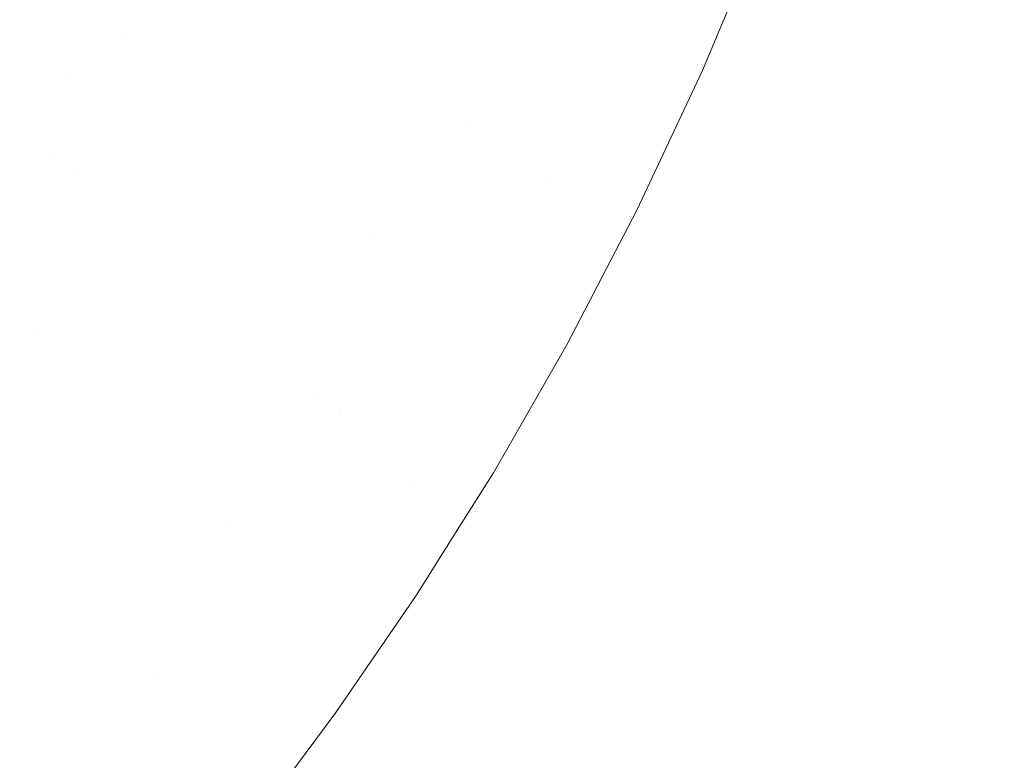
# Model space of a CAD drawing. Header units: centimetres. Extents: x -21.6 to 22.7, y 3.4 to 5.2.
# Tile 226 of 256: x 7.8317 to 7.9152, y 3.7002 to 3.763. Entities that reach past the tile are written whole.
import ezdxf

# ---------------------------------------------------------------- set-up
doc = ezdxf.new("R2010")
doc.units = ezdxf.units.CM
doc.header["$LTSCALE"] = 2.54
doc.layers.add('Lucido design-1', color=7, linetype='Continuous')

# ---------------------------------------------------------------- blocks, each defined once
blk = doc.blocks.new('Gruppo-4-1')
at = {"color": 7, "linetype": 'Continuous', "lineweight": 9}
blk.add_3dface([(-21.503423, 5.100212, -1872.215514), (-21.503423, 3.500212, -1872.215514), (22.630348, 3.500212, -1872.215514), (22.630348, 5.100212, -1872.215514)], dxfattribs=at)
for points, invisible_edges in [([(22.630348, 5.100212, -1873.015514), (22.630348, 3.500212, -1873.015514), (7.686575, 3.600896, -1873.015514), (7.695257, 3.601786, -1873.015514)], 10), ([(22.630348, 5.100212, -1873.015514), (7.695257, 3.601786, -1873.015514), (7.700788, 3.602588, -1873.015514)], 9), ([(7.700788, 3.602588, -1873.015514), (7.70392, 3.603043, -1873.015514), (22.630348, 5.100212, -1873.015514)], 10), ([(22.630348, 5.100212, -1873.015514), (7.70392, 3.603043, -1873.015514), (7.712563, 3.604668, -1873.015514)], 9), ([(22.630348, 5.100212, -1873.015514), (7.712563, 3.604668, -1873.015514), (7.721183, 3.606664, -1873.015514)], 9), ([(22.630348, 5.100212, -1873.015514), (7.721183, 3.606664, -1873.015514), (7.729779, 3.609037, -1873.015514)], 9), ([(22.630348, 5.100212, -1873.015514), (7.729779, 3.609037, -1873.015514), (7.738348, 3.611789, -1873.015514)], 9), ([(22.630348, 5.100212, -1873.015514), (7.738348, 3.611789, -1873.015514), (7.746887, 3.614929, -1873.015514)], 9), ([(22.630348, 5.100212, -1873.015514), (7.746887, 3.614929, -1873.015514), (7.755389, 3.618463, -1873.015514)], 9), ([(22.630348, 5.100212, -1873.015514), (7.755389, 3.618463, -1873.015514), (7.760056, 3.620633, -1873.015514)], 9), ([(7.760056, 3.620633, -1873.015514), (7.763851, 3.622398, -1873.015514), (22.630348, 5.100212, -1873.015514)], 10), ([(22.630348, 5.100212, -1873.015514), (7.763851, 3.622398, -1873.015514), (7.772266, 3.626742, -1873.015514)], 9), ([(22.630348, 5.100212, -1873.015514), (7.772266, 3.626742, -1873.015514), (7.780626, 3.631505, -1873.015514)], 9), ([(22.630348, 5.100212, -1873.015514), (7.780626, 3.631505, -1873.015514), (7.788922, 3.636696, -1873.015514)], 9), ([(22.630348, 5.100212, -1873.015514), (7.788922, 3.636696, -1873.015514), (7.797144, 3.642325, -1873.015514)], 9), ([(22.630348, 5.100212, -1873.015514), (7.797144, 3.642325, -1873.015514), (7.80528, 3.6484, -1873.015514)], 9), ([(22.630348, 5.100212, -1873.015514), (7.80528, 3.6484, -1873.015514), (7.811701, 3.653619, -1873.015514)], 9), ([(7.811701, 3.653619, -1873.015514), (7.813317, 3.654932, -1873.015514), (22.630348, 5.100212, -1873.015514)], 10), ([(22.630348, 5.100212, -1873.015514), (7.813317, 3.654932, -1873.015514), (7.821238, 3.66193, -1873.015514)], 9), ([(22.630348, 5.100212, -1873.015514), (7.821238, 3.66193, -1873.015514), (7.829029, 3.6694, -1873.015514)], 9), ([(22.630348, 5.100212, -1873.015514), (7.829029, 3.6694, -1873.015514), (7.836668, 3.677352, -1873.015514)], 9), ([(7.836668, 3.677352, -1873.015514), (7.844137, 3.685791, -1873.015514), (22.630348, 5.100212, -1873.015514)], 10), ([(7.844137, 3.685791, -1873.015514), (7.851492, 3.694823, -1873.015514), (22.630348, 5.100212, -1873.015514)], 10), ([(22.630348, 5.100212, -1873.015514), (7.851492, 3.694823, -1873.015514), (7.852842, 3.696628, -1873.015514), (7.858546, 3.704251, -1873.015514)], 9), ([(22.630348, 5.100212, -1873.015514), (7.858546, 3.704251, -1873.015514), (7.865358, 3.714173, -1873.015514)], 9), ([(22.630348, 5.100212, -1873.015514), (7.865358, 3.714173, -1873.015514), (7.869171, 3.720244, -1873.015514), (7.871898, 3.724585, -1873.015514)], 9), ([(22.630348, 5.100212, -1873.015514), (7.871898, 3.724585, -1873.015514), (7.878138, 3.735481, -1873.015514)], 9), ([(22.630348, 5.100212, -1873.015514), (7.878138, 3.735481, -1873.015514), (7.884048, 3.746849, -1873.015514)], 9), ([(22.630348, 5.100212, -1873.015514), (7.884048, 3.746849, -1873.015514), (7.889597, 3.758677, -1873.015514)], 9), ([(22.630348, 5.100212, -1873.015514), (7.889597, 3.758677, -1873.015514), (7.894756, 3.770944, -1873.015514)], 9), ([(7.872892, 3.76695, -1873.01315), (7.879991, 3.776896, -1873.013772), (7.869634, 3.754077, -1873.013772)], 11), ([(7.871805, 3.75249, -1873.014301), (7.869634, 3.754077, -1873.013772), (7.879991, 3.776896, -1873.013772), (7.882274, 3.775557, -1873.014301)], 15), ([(7.882274, 3.775557, -1873.014301), (7.884574, 3.774208, -1873.014736), (7.873992, 3.750891, -1873.014736), (7.871805, 3.75249, -1873.014301)], 15), ([(7.838782, 3.762821, -1872.999315), (7.837148, 3.76415, -1872.99772), (7.842393, 3.773994, -1872.99772), (7.844079, 3.772761, -1872.999315)], 15), ([(7.864301, 3.772585, -1873.009775), (7.859121, 3.761764, -1873.009775), (7.857105, 3.763238, -1873.008722), (7.86223, 3.773943, -1873.008722)], 15), ([(7.873992, 3.750891, -1873.014736), (7.884574, 3.774208, -1873.014736), (7.886888, 3.77285, -1873.015076), (7.876192, 3.749283, -1873.015076)], 15), ([(7.844079, 3.772761, -1872.999315), (7.845811, 3.771494, -1873.000853), (7.840462, 3.761456, -1873.000853), (7.838782, 3.762821, -1872.999315)], 15), ([(7.876192, 3.749283, -1873.015076), (7.886888, 3.77285, -1873.015076), (7.889212, 3.771487, -1873.015319)], 11), ([(7.866405, 3.771205, -1873.010748), (7.861169, 3.760267, -1873.010748), (7.859121, 3.761764, -1873.009775), (7.864301, 3.772585, -1873.009775)], 15), ([(7.842186, 3.760055, -1873.002333), (7.840462, 3.761456, -1873.000853), (7.845811, 3.771494, -1873.000853), (7.847589, 3.770195, -1873.002333)], 15), ([(7.86854, 3.769804, -1873.011636), (7.863247, 3.758747, -1873.011636), (7.861169, 3.760267, -1873.010748), (7.866405, 3.771205, -1873.010748)], 15), ([(7.876192, 3.749283, -1873.015076), (7.889212, 3.771487, -1873.015319), (7.865071, 3.723958, -1873.015319)], 11), ([(7.867145, 3.722087, -1873.015465), (7.865071, 3.723958, -1873.015319), (7.889212, 3.771487, -1873.015319), (7.891543, 3.77012, -1873.015465)], 15), ([(7.847589, 3.770195, -1873.002333), (7.849411, 3.768863, -1873.003749), (7.843953, 3.758619, -1873.003749), (7.842186, 3.760055, -1873.002333)], 15), ([(7.891543, 3.77012, -1873.015465), (7.894756, 3.770944, -1873.015514), (7.889597, 3.758677, -1873.015514)], 9), ([(7.870703, 3.768385, -1873.012437), (7.865352, 3.757208, -1873.012437), (7.863247, 3.758747, -1873.011636), (7.86854, 3.769804, -1873.011636)], 15), ([(7.867145, 3.722087, -1873.015465), (7.891543, 3.77012, -1873.015465), (7.884048, 3.746849, -1873.015514), (7.878138, 3.735481, -1873.015514)], 11), ([(7.891543, 3.77012, -1873.015465), (7.889597, 3.758677, -1873.015514), (7.884048, 3.746849, -1873.015514)], 9), ([(7.84576, 3.75715, -1873.0051), (7.843953, 3.758619, -1873.003749), (7.849411, 3.768863, -1873.003749), (7.851275, 3.7675, -1873.0051)], 15), ([(7.829777, 3.763145, -1872.992638), (7.832523, 3.767909, -1872.992638), (7.834017, 3.766694, -1872.994379), (7.831246, 3.761887, -1872.994379)], 15), ([(7.872892, 3.76695, -1873.01315), (7.867482, 3.755651, -1873.01315), (7.865352, 3.757208, -1873.012437), (7.870703, 3.768385, -1873.012437)], 15), ([(7.851275, 3.7675, -1873.0051), (7.85318, 3.766107, -1873.006381), (7.847607, 3.755648, -1873.006381), (7.84576, 3.75715, -1873.0051)], 15), ([(7.869634, 3.754077, -1873.013772), (7.867482, 3.755651, -1873.01315), (7.872892, 3.76695, -1873.01315)], 11), ([(7.831246, 3.761887, -1872.994379), (7.834017, 3.766694, -1872.994379), (7.835559, 3.765441, -1872.996074), (7.832762, 3.760589, -1872.996074)], 15), ([(7.847607, 3.755648, -1873.006381), (7.85318, 3.766107, -1873.006381), (7.855124, 3.764686, -1873.007589), (7.849492, 3.754116, -1873.007589)], 15), ([(7.832762, 3.760589, -1872.996074), (7.835559, 3.765441, -1872.996074), (7.837148, 3.76415, -1872.99772), (7.834324, 3.759251, -1872.99772)], 15), ([(7.849492, 3.754116, -1873.007589), (7.855124, 3.764686, -1873.007589), (7.857105, 3.763238, -1873.008722), (7.851413, 3.752555, -1873.008722)], 15), ([(7.834324, 3.759251, -1872.99772), (7.837148, 3.76415, -1872.99772), (7.838782, 3.762821, -1872.999315), (7.835931, 3.757874, -1872.999315)], 15), ([(7.835931, 3.757874, -1872.999315), (7.838782, 3.762821, -1872.999315), (7.840462, 3.761456, -1873.000853)], 11), ([(7.851413, 3.752555, -1873.008722), (7.857105, 3.763238, -1873.008722), (7.859121, 3.761764, -1873.009775), (7.853367, 3.750967, -1873.009775)], 15), ([(7.832762, 3.760589, -1872.996074), (7.829829, 3.75576, -1872.996074), (7.82834, 3.757103, -1872.994379), (7.831246, 3.761887, -1872.994379)], 15), ([(7.835931, 3.757874, -1872.999315), (7.840462, 3.761456, -1873.000853), (7.834563, 3.751488, -1873.000853)], 11), ([(7.836227, 3.749986, -1873.002333), (7.834563, 3.751488, -1873.000853), (7.840462, 3.761456, -1873.000853), (7.842186, 3.760055, -1873.002333)], 15), ([(7.853367, 3.750967, -1873.009775), (7.859121, 3.761764, -1873.009775), (7.861169, 3.760267, -1873.010748), (7.855353, 3.749352, -1873.010748)], 15), ([(7.834324, 3.759251, -1872.99772), (7.831362, 3.754376, -1872.99772), (7.829829, 3.75576, -1872.996074), (7.832762, 3.760589, -1872.996074)], 15), ([(7.855353, 3.749352, -1873.010748), (7.861169, 3.760267, -1873.010748), (7.863247, 3.758747, -1873.011636), (7.857368, 3.747715, -1873.011636)], 15), ([(7.842186, 3.760055, -1873.002333), (7.843953, 3.758619, -1873.003749), (7.837932, 3.748447, -1873.003749), (7.836227, 3.749986, -1873.002333)], 15), ([(7.835931, 3.757874, -1872.999315), (7.832941, 3.752952, -1872.999315), (7.831362, 3.754376, -1872.99772), (7.834324, 3.759251, -1872.99772)], 15), ([(7.839677, 3.746873, -1873.0051), (7.837932, 3.748447, -1873.003749), (7.843953, 3.758619, -1873.003749), (7.84576, 3.75715, -1873.0051)], 15), ([(7.857368, 3.747715, -1873.011636), (7.863247, 3.758747, -1873.011636), (7.865352, 3.757208, -1873.012437), (7.85941, 3.746055, -1873.012437)], 15), ([(7.834563, 3.751488, -1873.000853), (7.832941, 3.752952, -1872.999315), (7.835931, 3.757874, -1872.999315)], 11), ([(7.84576, 3.75715, -1873.0051), (7.847607, 3.755648, -1873.006381), (7.841461, 3.745263, -1873.006381), (7.839677, 3.746873, -1873.0051)], 15), ([(7.85941, 3.746055, -1873.012437), (7.865352, 3.757208, -1873.012437), (7.867482, 3.755651, -1873.01315), (7.861475, 3.744377, -1873.01315)], 15), ([(7.849492, 3.754116, -1873.007589), (7.843281, 3.743621, -1873.007589), (7.841461, 3.745263, -1873.006381), (7.847607, 3.755648, -1873.006381)], 15), ([(7.861475, 3.744377, -1873.01315), (7.867482, 3.755651, -1873.01315), (7.869634, 3.754077, -1873.013772)], 11), ([(7.828263, 3.749531, -1872.99772), (7.831362, 3.754376, -1872.99772), (7.832941, 3.752952, -1872.999315), (7.829811, 3.748059, -1872.999315)], 15), ([(7.851413, 3.752555, -1873.008722), (7.845135, 3.741948, -1873.008722), (7.843281, 3.743621, -1873.007589), (7.849492, 3.754116, -1873.007589)], 15), ([(7.861475, 3.744377, -1873.01315), (7.869634, 3.754077, -1873.013772), (7.856864, 3.731364, -1873.013772)], 11), ([(7.858896, 3.72953, -1873.014301), (7.856864, 3.731364, -1873.013772), (7.869634, 3.754077, -1873.013772), (7.871805, 3.75249, -1873.014301)], 15), ([(7.829811, 3.748059, -1872.999315), (7.832941, 3.752952, -1872.999315), (7.834563, 3.751488, -1873.000853), (7.831401, 3.746547, -1873.000853)], 15), ([(7.853367, 3.750967, -1873.009775), (7.847022, 3.740245, -1873.009775), (7.845135, 3.741948, -1873.008722), (7.851413, 3.752555, -1873.008722)], 15), ([(7.871805, 3.75249, -1873.014301), (7.873992, 3.750891, -1873.014736), (7.860943, 3.727683, -1873.014736), (7.858896, 3.72953, -1873.014301)], 15), ([(7.831401, 3.746547, -1873.000853), (7.834563, 3.751488, -1873.000853), (7.836227, 3.749986, -1873.002333)], 11), ([(7.855353, 3.749352, -1873.010748), (7.848939, 3.738515, -1873.010748), (7.847022, 3.740245, -1873.009775), (7.853367, 3.750967, -1873.009775)], 15), ([(7.876192, 3.749283, -1873.015076), (7.863003, 3.725825, -1873.015076), (7.860943, 3.727683, -1873.014736), (7.873992, 3.750891, -1873.014736)], 15), ([(7.831401, 3.746547, -1873.000853), (7.836227, 3.749986, -1873.002333), (7.829696, 3.740043, -1873.002333)], 11), ([(7.836227, 3.749986, -1873.002333), (7.837932, 3.748447, -1873.003749), (7.831334, 3.738403, -1873.003749), (7.829696, 3.740043, -1873.002333)], 15), ([(7.857368, 3.747715, -1873.011636), (7.850884, 3.73676, -1873.011636), (7.848939, 3.738515, -1873.010748), (7.855353, 3.749352, -1873.010748)], 15), ([(7.865071, 3.723958, -1873.015319), (7.863003, 3.725825, -1873.015076), (7.876192, 3.749283, -1873.015076)], 11), ([(7.833011, 3.736724, -1873.0051), (7.831334, 3.738403, -1873.003749), (7.837932, 3.748447, -1873.003749), (7.839677, 3.746873, -1873.0051)], 15), ([(7.85941, 3.746055, -1873.012437), (7.852855, 3.734981, -1873.012437), (7.850884, 3.73676, -1873.011636), (7.857368, 3.747715, -1873.011636)], 15), ([(7.839677, 3.746873, -1873.0051), (7.841461, 3.745263, -1873.006381), (7.834724, 3.735008, -1873.006381), (7.833011, 3.736724, -1873.0051)], 15), ([(7.861475, 3.744377, -1873.01315), (7.854849, 3.733182, -1873.01315), (7.852855, 3.734981, -1873.012437), (7.85941, 3.746055, -1873.012437)], 15), ([(7.836473, 3.733257, -1873.007589), (7.834724, 3.735008, -1873.006381), (7.841461, 3.745263, -1873.006381), (7.843281, 3.743621, -1873.007589)], 15), ([(7.856864, 3.731364, -1873.013772), (7.854849, 3.733182, -1873.01315), (7.861475, 3.744377, -1873.01315)], 11), ([(7.843281, 3.743621, -1873.007589), (7.845135, 3.741948, -1873.008722), (7.838254, 3.731473, -1873.008722), (7.836473, 3.733257, -1873.007589)], 15), ([(7.838254, 3.731473, -1873.008722), (7.845135, 3.741948, -1873.008722), (7.847022, 3.740245, -1873.009775), (7.840067, 3.729658, -1873.009775)], 15), ([(7.840067, 3.729658, -1873.009775), (7.847022, 3.740245, -1873.009775), (7.848939, 3.738515, -1873.010748), (7.841909, 3.727813, -1873.010748)], 15), ([(7.841909, 3.727813, -1873.010748), (7.848939, 3.738515, -1873.010748), (7.850884, 3.73676, -1873.011636), (7.843778, 3.725941, -1873.011636)], 15), ([(7.827815, 3.733446, -1873.003749), (7.831334, 3.738403, -1873.003749), (7.833011, 3.736724, -1873.0051)], 11), ([(7.827815, 3.733446, -1873.003749), (7.833011, 3.736724, -1873.0051), (7.825749, 3.726762, -1873.0051)], 11), ([(7.833011, 3.736724, -1873.0051), (7.834724, 3.735008, -1873.006381), (7.827386, 3.724942, -1873.006381), (7.825749, 3.726762, -1873.0051)], 15), ([(7.843778, 3.725941, -1873.011636), (7.850884, 3.73676, -1873.011636), (7.852855, 3.734981, -1873.012437), (7.845672, 3.724045, -1873.012437)], 15), ([(7.878138, 3.735481, -1873.015514), (7.871898, 3.724585, -1873.015514), (7.869171, 3.720244, -1873.015514), (7.867145, 3.722087, -1873.015465)], 12), ([(7.829057, 3.723085, -1873.007589), (7.827386, 3.724942, -1873.006381), (7.834724, 3.735008, -1873.006381), (7.836473, 3.733257, -1873.007589)], 15), ([(7.845672, 3.724045, -1873.012437), (7.852855, 3.734981, -1873.012437), (7.854849, 3.733182, -1873.01315), (7.847588, 3.722127, -1873.01315)], 15), ([(7.836473, 3.733257, -1873.007589), (7.838254, 3.731473, -1873.008722), (7.830759, 3.721192, -1873.008722), (7.829057, 3.723085, -1873.007589)], 15), ([(7.847588, 3.722127, -1873.01315), (7.854849, 3.733182, -1873.01315), (7.856864, 3.731364, -1873.013772), (7.849523, 3.720189, -1873.013772)], 15), ([(7.840067, 3.729658, -1873.009775), (7.832491, 3.719266, -1873.009775), (7.830759, 3.721192, -1873.008722), (7.838254, 3.731473, -1873.008722)], 15), ([(7.849523, 3.720189, -1873.013772), (7.856864, 3.731364, -1873.013772), (7.858896, 3.72953, -1873.014301)], 11), ([(7.841909, 3.727813, -1873.010748), (7.834251, 3.717309, -1873.010748), (7.832491, 3.719266, -1873.009775), (7.840067, 3.729658, -1873.009775)], 15), ([(7.849523, 3.720189, -1873.013772), (7.858896, 3.72953, -1873.014301), (7.843392, 3.707146, -1873.014301)], 11), ([(7.858896, 3.72953, -1873.014301), (7.860943, 3.727683, -1873.014736), (7.845272, 3.705056, -1873.014736), (7.843392, 3.707146, -1873.014301)], 15), ([(7.843778, 3.725941, -1873.011636), (7.836037, 3.715323, -1873.011636), (7.834251, 3.717309, -1873.010748), (7.841909, 3.727813, -1873.010748)], 15), ([(7.847162, 3.702954, -1873.015076), (7.845272, 3.705056, -1873.014736), (7.860943, 3.727683, -1873.014736), (7.863003, 3.725825, -1873.015076)], 15), ([(7.845672, 3.724045, -1873.012437), (7.837846, 3.713312, -1873.012437), (7.836037, 3.715323, -1873.011636), (7.843778, 3.725941, -1873.011636)], 15), ([(7.863003, 3.725825, -1873.015076), (7.865071, 3.723958, -1873.015319), (7.849061, 3.700843, -1873.015319), (7.847162, 3.702954, -1873.015076)], 15), ([(7.847588, 3.722127, -1873.01315), (7.839677, 3.711276, -1873.01315), (7.837846, 3.713312, -1873.012437), (7.845672, 3.724045, -1873.012437)], 15), ([(7.850965, 3.698726, -1873.015465), (7.849061, 3.700843, -1873.015319), (7.865071, 3.723958, -1873.015319), (7.867145, 3.722087, -1873.015465)], 15), ([(7.849523, 3.720189, -1873.013772), (7.841527, 3.70922, -1873.013772), (7.839677, 3.711276, -1873.01315), (7.847588, 3.722127, -1873.01315)], 15), ([(7.850965, 3.698726, -1873.015465), (7.867145, 3.722087, -1873.015465), (7.865358, 3.714173, -1873.015514), (7.858546, 3.704251, -1873.015514)], 11), ([(7.867145, 3.722087, -1873.015465), (7.869171, 3.720244, -1873.015514), (7.865358, 3.714173, -1873.015514)], 9), ([(7.822642, 3.711171, -1873.008722), (7.830759, 3.721192, -1873.008722), (7.832491, 3.719266, -1873.009775), (7.824287, 3.709137, -1873.009775)], 15), ([(7.843392, 3.707146, -1873.014301), (7.841527, 3.70922, -1873.013772), (7.849523, 3.720189, -1873.013772)], 11), ([(7.824287, 3.709137, -1873.009775), (7.832491, 3.719266, -1873.009775), (7.834251, 3.717309, -1873.010748), (7.825958, 3.70707, -1873.010748)], 15), ([(7.825958, 3.70707, -1873.010748), (7.834251, 3.717309, -1873.010748), (7.836037, 3.715323, -1873.011636), (7.827654, 3.704974, -1873.011636)], 15), ([(7.827654, 3.704974, -1873.011636), (7.836037, 3.715323, -1873.011636), (7.837846, 3.713312, -1873.012437), (7.829372, 3.702849, -1873.012437)], 15), ([(7.829372, 3.702849, -1873.012437), (7.837846, 3.713312, -1873.012437), (7.839677, 3.711276, -1873.01315), (7.83111, 3.7007, -1873.01315)], 15), ([(7.83111, 3.7007, -1873.01315), (7.839677, 3.711276, -1873.01315), (7.841527, 3.70922, -1873.013772), (7.832867, 3.698528, -1873.013772)], 15), ([(7.832867, 3.698528, -1873.013772), (7.841527, 3.70922, -1873.013772), (7.843392, 3.707146, -1873.014301)], 11), ([(7.832867, 3.698528, -1873.013772), (7.843392, 3.707146, -1873.014301), (7.825212, 3.685885, -1873.014301)], 11), ([(7.843392, 3.707146, -1873.014301), (7.845272, 3.705056, -1873.014736), (7.826895, 3.683566, -1873.014736), (7.825212, 3.685885, -1873.014301)], 15), ([(7.828587, 3.681232, -1873.015076), (7.826895, 3.683566, -1873.014736), (7.845272, 3.705056, -1873.014736), (7.847162, 3.702954, -1873.015076)], 15), ([(7.858546, 3.704251, -1873.015514), (7.852842, 3.696628, -1873.015514), (7.850965, 3.698726, -1873.015465)], 10), ([(7.847162, 3.702954, -1873.015076), (7.849061, 3.700843, -1873.015319), (7.830287, 3.678889, -1873.015319), (7.828587, 3.681232, -1873.015076)], 15), ([(7.832867, 3.698528, -1873.013772), (7.823542, 3.688188, -1873.013772), (7.821886, 3.690471, -1873.01315), (7.83111, 3.7007, -1873.01315)], 15), ([(7.831992, 3.676538, -1873.015465), (7.830287, 3.678889, -1873.015319), (7.849061, 3.700843, -1873.015319), (7.850965, 3.698726, -1873.015465)], 15)]:
    blk.add_3dface(points, dxfattribs=dict(at, invisible_edges=invisible_edges))
blk = doc.blocks.new('Gruppo-5-1')
at = {"color": 7}
blk.add_blockref('Gruppo-4-1', (0, 0), dxfattribs=at)

msp = doc.modelspace()

# ---------------------------------------------------------------- block references
at = {"layer": 'Lucido design-1', "color": 7}
msp.add_blockref('Gruppo-5-1', (0, 0), dxfattribs=at)

doc.saveas('drawing.dxf')
